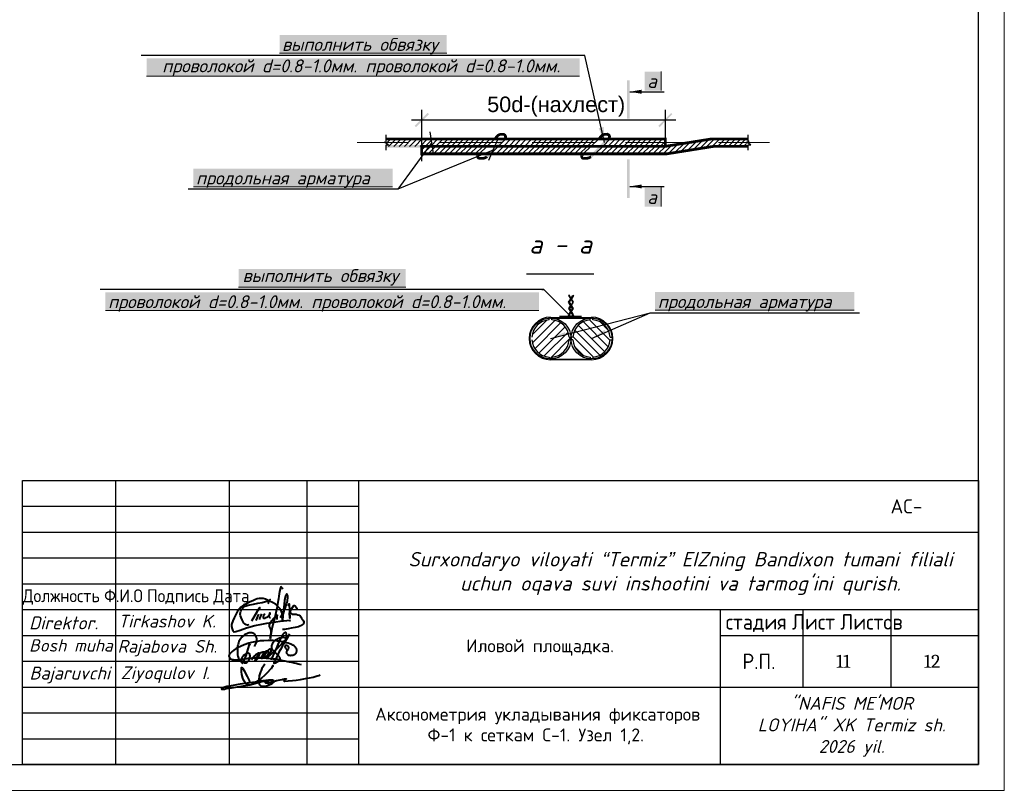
# Model space of a CAD drawing. Header units: millimetres. Extents: x -2765404 to 1548445, y -374876 to 1313256.
# Tile 6 of 77: x 38701 to 57755, y -344133 to -329212. Entities that reach past the tile are written whole.
import ezdxf

# ---------------------------------------------------------------- set-up
doc = ezdxf.new("R2010")
doc.units = ezdxf.units.MM
for name, color, linetype in [('PDF _0', 7, 'Continuous'), ('PDF _Текст', 7, 'Continuous'), ('PDF _Формат', 7, 'Continuous'), ('PDF _ЭМ', 7, 'Continuous')]:
    doc.layers.add(name, color=color, linetype=linetype)
doc.styles.add('ISOCPEUR', font='isocpeui.ttf', dxfattribs={"height": 300})
doc.styles.add('PDF Arial', font='arial.ttf')
doc.styles.add('PDF Cambria', font='Cambria.ttf')
doc.styles.add('PDF ISOCPEUR', font='isocpeur.ttf')
doc.styles.add('PDF ISOCPEUR Italic', font='isocpeui.ttf')
doc.styles.add('Standard 1', font='isocpeur.ttf', dxfattribs={"height": 300})
doc.styles.add('V@ler@Live', font='isocpeui.ttf')

# ---------------------------------------------------------------- blocks, each defined once
blk = doc.blocks.new('ghfgj jghjmhg jjbkm jkm')
at = {"color": 5, "linetype": 'ByBlock', "lineweight": 40}
for points in [[(-261.31, -8185.11), (-261.13, -8184.8), (-260.98, -8184.44), (-260.83, -8184.1), (-260.77, -8183.74), (-260.77, -8183.33), (-260.84, -8183.04), (-260.94, -8182.72), (-261.1, -8182.45), (-261.24, -8182.27), (-261.41, -8182.13), (-261.62, -8182.06), (-261.9, -8181.99), (-262.16, -8181.99), (-262.45, -8182.02), (-262.71, -8182.09), (-263.01, -8182.18), (-263.21, -8182.28), (-263.56, -8182.45), (-264.11, -8182.93), (-264.37, -8183.23), (-264.55, -8183.47), (-264.7, -8183.74), (-264.8, -8183.97), (-264.9, -8184.28), (-265, -8184.61), (-265.09, -8184.89), (-265.13, -8185.31), (-265.15, -8185.69), (-265.12, -8186.51), (-265.09, -8186.93), (-265.04, -8187.29), (-264.92, -8187.73), (-264.78, -8187.96), (-264.64, -8188.12), (-264.45, -8188.27), (-264.32, -8188.36), (-264.16, -8188.48), (-263.95, -8188.61), (-263.68, -8188.73), (-263.56, -8188.75), (-263.38, -8188.75), (-263.2, -8188.74), (-263.02, -8188.68), (-262.84, -8188.57), (-262.69, -8188.42), (-262.59, -8188.25), (-262.52, -8188.12), (-262.41, -8187.9), (-262.33, -8187.69), (-262.3, -8187.5), (-262.26, -8187.31), (-262.28, -8187.17), (-262.31, -8186.97), (-262.36, -8186.84), (-262.45, -8186.73), (-262.56, -8186.64), (-262.73, -8186.58), (-262.89, -8186.59), (-263.01, -8186.62), (-263.19, -8186.68), (-263.41, -8186.81), (-263.72, -8187.06), (-263.88, -8187.25), (-263.98, -8187.39), (-264.08, -8187.51), (-264.14, -8187.64), (-264.2, -8187.77), (-264.24, -8187.93), (-264.28, -8188.14), (-264.29, -8188.31), (-264.26, -8188.51), (-264.16, -8188.67), (-264.1, -8188.78), (-264.05, -8188.82), (-264.02, -8188.82), (-263.97, -8188.8), (-263.94, -8188.76), (-263.9, -8188.7), (-263.85, -8188.61), (-263.54, -8187.99), (-263.32, -8187.47), (-263.12, -8186.97), (-262.97, -8186.37), (-262.66, -8185.37), (-262.49, -8184.87), (-262.44, -8184.66), (-262.42, -8184.64), (-262.41, -8184.62), (-262.39, -8184.62), (-262.37, -8184.63), (-262.36, -8184.64), (-262.36, -8184.67), (-262.36, -8184.69), (-262.37, -8184.71), (-262.38, -8184.74)], [(-261.91, -8188.06), (-261.82, -8187.85), (-261.76, -8187.75), (-261.72, -8187.7), (-261.67, -8187.6), (-261.55, -8187.48), (-261.46, -8187.39), (-261.37, -8187.28), (-261.3, -8187.19), (-261.16, -8187.1), (-261.1, -8187.05), (-261, -8186.94), (-260.91, -8186.85), (-260.83, -8186.81), (-260.75, -8186.76), (-260.66, -8186.71), (-260.58, -8186.66), (-260.51, -8186.61), (-260.44, -8186.57), (-260.38, -8186.54), (-260.32, -8186.52), (-260.26, -8186.51), (-260.22, -8186.51), (-260.19, -8186.53), (-260.18, -8186.54), (-260.16, -8186.58), (-260.14, -8186.65), (-260.15, -8186.71), (-260.15, -8186.76), (-260.17, -8186.81), (-260.19, -8186.86), (-260.2, -8186.9), (-260.24, -8187.01), (-260.26, -8187.11), (-260.27, -8187.17), (-260.29, -8187.21), (-260.32, -8187.29), (-260.35, -8187.37), (-260.38, -8187.43), (-260.41, -8187.49), (-260.47, -8187.62), (-260.52, -8187.67), (-260.56, -8187.77), (-260.6, -8187.82), (-260.66, -8187.9), (-260.7, -8187.94), (-260.73, -8187.99), (-260.76, -8188.02), (-260.79, -8188.05), (-260.82, -8188.09), (-260.86, -8188.12), (-260.89, -8188.15), (-260.93, -8188.18), (-260.96, -8188.21), (-261, -8188.23), (-261.04, -8188.26), (-261.08, -8188.27), (-261.1, -8188.25), (-261.1, -8188.22), (-261.1, -8188.19), (-261.09, -8188.15), (-261.08, -8188.12), (-261.06, -8188.06), (-261.04, -8188.01), (-261.02, -8187.96), (-261, -8187.92), (-260.96, -8187.85), (-260.93, -8187.79), (-260.89, -8187.71), (-260.88, -8187.68), (-260.84, -8187.63), (-260.77, -8187.53), (-260.75, -8187.48), (-260.74, -8187.45), (-260.71, -8187.4), (-260.69, -8187.35), (-260.66, -8187.31), (-260.63, -8187.27), (-260.6, -8187.22), (-260.57, -8187.19), (-260.54, -8187.14), (-260.5, -8187.1), (-260.47, -8187.07), (-260.44, -8187.02), (-260.4, -8186.98), (-260.38, -8186.96), (-260.36, -8186.94), (-260.34, -8186.92), (-260.32, -8186.89), (-260.3, -8186.86), (-260.28, -8186.83), (-260.25, -8186.78), (-260.21, -8186.75), (-260.15, -8186.7), (-260.11, -8186.66), (-260.05, -8186.6), (-259.98, -8186.55), (-259.9, -8186.51), (-259.83, -8186.45), (-259.75, -8186.42), (-259.7, -8186.4), (-259.64, -8186.37), (-259.58, -8186.35), (-259.51, -8186.34), (-259.45, -8186.32), (-259.39, -8186.3), (-259.34, -8186.28), (-259.28, -8186.28), (-259.24, -8186.27), (-259.17, -8186.27), (-259.12, -8186.28), (-259.08, -8186.33), (-259.05, -8186.37), (-259.01, -8186.42), (-259, -8186.47), (-258.99, -8186.51), (-258.98, -8186.58), (-258.99, -8186.62), (-259, -8186.68), (-259, -8186.76), (-259.02, -8186.81), (-259.04, -8186.88), (-259.06, -8186.94), (-259.09, -8187.01), (-259.11, -8187.08), (-259.14, -8187.16), (-259.17, -8187.22), (-259.23, -8187.3), (-259.27, -8187.37), (-259.32, -8187.45), (-259.37, -8187.52), (-259.43, -8187.59), (-259.47, -8187.65), (-259.52, -8187.72), (-259.58, -8187.77), (-259.66, -8187.78), (-259.72, -8187.77), (-259.78, -8187.75), (-259.78, -8187.71), (-259.78, -8187.65), (-259.76, -8187.61), (-259.75, -8187.55), (-259.73, -8187.52), (-259.71, -8187.48), (-259.68, -8187.44), (-259.65, -8187.39), (-259.62, -8187.34), (-259.59, -8187.28), (-259.55, -8187.24), (-259.52, -8187.17), (-259.47, -8187.1), (-259.43, -8187.03), (-259.38, -8186.94), (-259.33, -8186.83), (-259.25, -8186.73), (-259.21, -8186.65), (-259.19, -8186.6), (-259.16, -8186.53), (-259.11, -8186.46), (-259.08, -8186.41), (-259.04, -8186.38), (-258.99, -8186.35), (-258.94, -8186.3), (-258.87, -8186.25), (-258.79, -8186.2), (-258.73, -8186.14), (-258.66, -8186.11), (-258.58, -8186.08), (-258.51, -8186.06), (-258.43, -8186.05), (-258.37, -8186.04), (-258.3, -8186.05), (-258.24, -8186.08), (-258.17, -8186.14), (-258.14, -8186.2), (-258.11, -8186.28), (-258.1, -8186.34), (-258.11, -8186.41), (-258.12, -8186.47), (-258.14, -8186.54), (-258.15, -8186.59), (-258.17, -8186.66), (-258.19, -8186.72), (-258.2, -8186.78), (-258.2, -8186.82), (-258.22, -8186.86), (-258.23, -8186.89), (-258.25, -8186.92), (-258.26, -8186.95), (-258.29, -8186.99), (-258.32, -8187.02), (-258.34, -8187.05), (-258.39, -8187.11), (-258.43, -8187.16), (-258.47, -8187.21), (-258.52, -8187.26), (-258.56, -8187.3), (-258.6, -8187.34), (-258.66, -8187.39), (-258.71, -8187.42), (-258.76, -8187.45), (-258.81, -8187.46), (-258.87, -8187.47), (-258.92, -8187.46), (-258.97, -8187.43), (-259, -8187.37), (-259, -8187.33), (-258.99, -8187.29), (-258.97, -8187.22), (-258.94, -8187.15), (-258.92, -8187.1), (-258.9, -8187.04), (-258.87, -8186.98), (-258.83, -8186.92), (-258.79, -8186.83), (-258.73, -8186.76), (-258.69, -8186.69), (-258.64, -8186.6), (-258.59, -8186.53), (-258.52, -8186.39), (-258.45, -8186.3), (-258.4, -8186.23), (-258.37, -8186.19), (-258.33, -8186.13), (-258.27, -8186.07), (-258.27, -8186.07), (-258.2, -8185.98), (-258.14, -8185.89), (-258.09, -8185.82), (-258.02, -8185.76), (-257.94, -8185.7), (-257.9, -8185.67), (-257.82, -8185.66), (-257.78, -8185.64), (-257.74, -8185.64), (-257.71, -8185.65), (-257.67, -8185.67), (-257.64, -8185.68), (-257.63, -8185.7), (-257.61, -8185.72), (-257.59, -8185.75), (-257.57, -8185.79), (-257.56, -8185.83), (-257.55, -8185.87), (-257.55, -8185.91), (-257.55, -8185.96), (-257.55, -8186.03), (-257.56, -8186.07), (-257.56, -8186.08), (-257.57, -8186.15), (-257.59, -8186.21), (-257.61, -8186.3), (-257.64, -8186.38), (-257.66, -8186.44), (-257.67, -8186.48), (-257.68, -8186.51), (-257.71, -8186.54), (-257.75, -8186.6), (-257.8, -8186.67), (-257.83, -8186.72), (-257.86, -8186.76), (-257.9, -8186.81), (-257.94, -8186.88), (-257.98, -8186.93), (-258, -8186.95), (-258.03, -8187), (-258.06, -8187.06), (-258.11, -8187.11), (-258.14, -8187.15), (-258.19, -8187.21), (-258.24, -8187.27), (-258.25, -8187.29), (-258.28, -8187.33), (-258.29, -8187.35), (-258.32, -8187.39), (-258.34, -8187.43), (-258.37, -8187.43), (-258.37, -8187.42), (-258.36, -8187.39), (-258.34, -8187.37), (-258.33, -8187.36), (-258.31, -8187.35), (-258.29, -8187.34), (-258.26, -8187.34), (-258.24, -8187.33), (-258.21, -8187.33), (-258.19, -8187.32), (-258.17, -8187.31), (-258.16, -8187.3), (-258.14, -8187.29), (-258.12, -8187.27), (-258.07, -8187.24), (-258.03, -8187.21), (-257.98, -8187.19), (-257.95, -8187.16), (-257.9, -8187.14), (-257.87, -8187.12), (-257.84, -8187.09), (-257.79, -8187.07), (-257.75, -8187.03), (-257.72, -8186.99), (-257.69, -8186.96), (-257.65, -8186.92), (-257.62, -8186.9), (-257.6, -8186.88), (-257.56, -8186.85), (-257.53, -8186.81), (-257.48, -8186.78), (-257.44, -8186.74), (-257.38, -8186.69), (-257.35, -8186.66), (-257.31, -8186.62), (-257.23, -8186.55), (-257.19, -8186.5), (-257.11, -8186.42), (-257.09, -8186.38), (-257.05, -8186.35), (-257.02, -8186.32), (-256.95, -8186.25), (-256.89, -8186.21), (-256.84, -8186.14), (-256.8, -8186.1), (-256.75, -8186.04), (-256.69, -8185.98), (-256.62, -8185.91), (-256.51, -8185.83), (-256.44, -8185.76), (-256.35, -8185.66), (-256.25, -8185.58), (-256.13, -8185.49), (-256.02, -8185.4), (-255.95, -8185.32), (-255.88, -8185.25), (-255.84, -8185.19), (-255.77, -8185.12), (-255.73, -8185.07), (-255.68, -8185.03), (-255.64, -8184.98), (-255.58, -8184.94), (-255.53, -8184.88), (-255.49, -8184.83), (-255.41, -8184.76), (-255.34, -8184.69), (-255.27, -8184.63), (-255.19, -8184.52), (-255.12, -8184.44), (-255.03, -8184.33), (-254.95, -8184.24), (-254.87, -8184.16), (-254.79, -8184.07), (-254.68, -8183.95), (-254.62, -8183.87), (-254.55, -8183.8), (-254.44, -8183.7), (-254.37, -8183.64), (-254.29, -8183.57), (-254.22, -8183.49), (-254.18, -8183.4), (-254.14, -8183.31), (-254.1, -8183.19), (-254.04, -8183.1), (-253.99, -8183), (-253.98, -8182.94), (-253.95, -8182.84), (-253.96, -8182.75), (-253.96, -8182.67), (-253.96, -8182.59), (-253.98, -8182.53), (-254, -8182.46), (-254, -8182.41), (-254.01, -8182.37), (-254.01, -8182.32), (-254.02, -8182.27), (-254.05, -8182.2), (-254.07, -8182.14), (-254.08, -8182.09), (-254.1, -8182.05), (-254.11, -8182.01), (-254.14, -8181.97), (-254.16, -8181.92), (-254.2, -8181.91), (-254.23, -8181.9), (-254.26, -8181.89), (-254.3, -8181.91), (-254.35, -8181.94), (-254.43, -8181.95), (-254.47, -8181.99), (-254.53, -8182.04), (-254.57, -8182.08), (-254.64, -8182.12), (-254.69, -8182.17), (-254.76, -8182.23), (-254.81, -8182.27), (-254.87, -8182.35), (-254.96, -8182.46), (-255, -8182.55), (-255.07, -8182.66), (-255.12, -8182.79), (-255.15, -8182.86), (-255.19, -8182.97), (-255.27, -8183.13), (-255.37, -8183.34), (-255.41, -8183.43), (-255.53, -8183.68), (-255.67, -8183.97), (-256, -8184.65), (-256.31, -8185.35), (-256.67, -8186.19), (-256.9, -8186.73), (-257.1, -8187.18), (-257.41, -8187.89), (-257.54, -8188.2)], [(-253.34, -8182.28), (-253.56, -8182.65), (-253.77, -8183), (-254.11, -8183.59), (-254.52, -8184.3), (-254.91, -8184.96), (-255.39, -8185.76), (-255.74, -8186.34), (-256.11, -8187.1), (-256.54, -8187.95), (-256.73, -8188.33), (-256.84, -8188.57), (-256.93, -8188.74), (-256.92, -8188.8), (-256.89, -8188.85), (-256.86, -8188.86), (-256.81, -8188.84), (-256.74, -8188.83), (-256.64, -8188.81), (-256.56, -8188.79), (-256.47, -8188.76), (-256.39, -8188.73), (-256.31, -8188.7), (-256.23, -8188.63), (-256.13, -8188.56), (-256, -8188.5), (-255.91, -8188.43), (-255.81, -8188.37), (-255.75, -8188.32), (-255.67, -8188.28), (-255.63, -8188.22), (-255.59, -8188.15), (-255.56, -8188.11), (-255.5, -8188.03), (-255.46, -8187.96), (-255.44, -8187.92), (-255.45, -8187.85), (-255.46, -8187.79), (-255.5, -8187.71), (-255.54, -8187.64), (-255.58, -8187.57), (-255.61, -8187.51), (-255.65, -8187.45), (-255.7, -8187.36), (-255.76, -8187.29), (-255.8, -8187.25), (-255.85, -8187.2), (-255.9, -8187.14), (-255.94, -8187.09), (-255.98, -8187.05), (-256.02, -8187), (-256.07, -8186.95), (-256.18, -8186.86), (-256.26, -8186.79), (-256.33, -8186.71), (-256.41, -8186.65), (-256.47, -8186.6), (-256.58, -8186.49), (-256.65, -8186.42), (-256.71, -8186.36), (-256.79, -8186.28), (-257.01, -8186.05), (-257.11, -8185.94), (-257.19, -8185.79), (-257.27, -8185.64), (-257.33, -8185.47), (-257.37, -8185.32), (-257.38, -8185.12), (-257.35, -8184.97), (-257.32, -8184.85), (-257.27, -8184.71), (-257.23, -8184.56), (-257.16, -8184.36), (-257.04, -8184.14), (-256.93, -8184), (-256.82, -8183.83), (-256.71, -8183.73), (-256.61, -8183.62), (-256.49, -8183.55), (-256.34, -8183.46), (-256.22, -8183.4), (-256.1, -8183.33), (-255.94, -8183.23), (-255.78, -8183.18), (-255.62, -8183.13), (-255.47, -8183.08), (-255.27, -8183.05), (-255.11, -8183.03), (-254.91, -8183), (-254.69, -8183), (-254.47, -8183.01), (-254.3, -8183.05), (-254.08, -8183.21), (-253.99, -8183.39)], [(-254.12, -8185.87), (-253.9, -8185.82), (-253.74, -8185.78), (-253.55, -8185.63), (-253.51, -8185.51), (-253.5, -8185.43), (-253.51, -8185.3), (-253.56, -8185.19), (-253.6, -8185.09), (-253.66, -8185.02), (-253.75, -8184.96), (-253.85, -8184.92), (-253.94, -8184.88), (-254.03, -8184.84), (-254.1, -8184.84), (-254.19, -8184.85), (-254.27, -8184.88), (-254.32, -8184.93), (-254.37, -8185.02), (-254.4, -8185.1), (-254.39, -8185.21), (-254.33, -8185.34), (-254.28, -8185.45), (-254.21, -8185.54), (-254.12, -8185.61), (-254.02, -8185.68), (-253.92, -8185.74), (-253.82, -8185.8), (-253.82, -8185.8), (-253.76, -8185.91), (-253.77, -8185.94), (-253.82, -8185.97), (-253.89, -8186.03), (-253.95, -8186.11), (-254.01, -8186.18), (-254.04, -8186.27), (-254.07, -8186.34), (-254.08, -8186.44), (-254.05, -8186.53), (-254.03, -8186.62), (-253.98, -8186.7), (-253.92, -8186.77), (-253.84, -8186.85), (-253.78, -8186.91), (-253.73, -8186.97), (-253.64, -8187.02), (-253.58, -8187.04), (-253.52, -8187.05), (-253.46, -8187.06), (-253.38, -8187.07), (-253.28, -8187.07), (-253.18, -8187.08), (-253.1, -8187.08), (-253.03, -8187.07), (-252.94, -8187.07), (-252.86, -8187.06), (-252.76, -8187.05), (-252.69, -8187.05), (-252.61, -8187.04), (-252.55, -8187.02), (-252.48, -8187), (-252.43, -8186.98), (-252.36, -8186.95), (-252.29, -8186.92), (-252.24, -8186.9), (-252.18, -8186.87), (-252.14, -8186.84), (-252.09, -8186.81), (-252.04, -8186.78), (-251.99, -8186.73), (-251.96, -8186.7), (-251.91, -8186.65), (-251.87, -8186.61), (-251.84, -8186.56), (-251.82, -8186.52), (-251.78, -8186.43), (-251.74, -8186.32), (-251.7, -8186.18), (-251.67, -8186.04), (-251.67, -8185.93), (-251.67, -8185.84), (-251.7, -8185.76), (-251.74, -8185.66), (-251.78, -8185.55), (-251.84, -8185.46), (-251.91, -8185.36), (-251.99, -8185.24), (-252.07, -8185.14), (-252.18, -8185.04), (-252.3, -8184.94), (-252.43, -8184.86), (-252.58, -8184.77), (-252.84, -8184.65), (-253.04, -8184.57), (-253.31, -8184.48), (-253.69, -8184.34), (-254.02, -8184.22), (-254.4, -8184.14), (-254.97, -8183.99), (-255.26, -8183.95), (-255.57, -8183.9), (-255.82, -8183.86), (-256.1, -8183.85), (-256.38, -8183.8), (-257.05, -8183.75), (-257.45, -8183.75), (-257.92, -8183.74), (-258.19, -8183.75), (-259.16, -8183.78), (-259.99, -8183.83), (-260.63, -8183.91), (-261.2, -8183.99), (-261.98, -8184.18), (-262.58, -8184.34), (-263.58, -8184.7), (-264.46, -8185.07), (-265.01, -8185.31), (-265.4, -8185.54), (-265.96, -8185.89), (-266.37, -8186.23), (-266.53, -8186.4), (-266.67, -8186.54), (-266.78, -8186.65), (-266.86, -8186.73), (-266.94, -8186.85), (-267, -8186.95), (-267.04, -8187.06), (-267.07, -8187.19), (-267.06, -8187.29), (-267.03, -8187.44), (-266.97, -8187.56), (-266.91, -8187.66), (-266.83, -8187.75), (-266.75, -8187.84), (-266.67, -8187.89), (-266.55, -8187.94), (-266.42, -8187.98), (-266.33, -8188.01), (-266.26, -8188.02), (-266.13, -8188.04), (-265.99, -8188.06), (-265.8, -8188.08), (-265.56, -8188.09), (-265.34, -8188.09), (-265.08, -8188.07), (-264.93, -8188.06), (-264.83, -8188.05), (-264.55, -8188.03), (-264.33, -8187.99), (-264.11, -8187.96), (-263.82, -8187.91), (-263.6, -8187.86), (-263.31, -8187.82), (-262.96, -8187.78), (-262.71, -8187.73), (-262.33, -8187.69), (-261.88, -8187.67), (-261.47, -8187.66), (-261.12, -8187.65), (-260.83, -8187.6), (-260.44, -8187.62), (-259.84, -8187.64), (-259.56, -8187.65), (-259.12, -8187.68), (-258.65, -8187.7), (-258.07, -8187.73), (-257.59, -8187.79), (-257.07, -8187.87), (-256.72, -8187.9), (-256.52, -8187.92), (-256.35, -8187.94), (-256.02, -8187.97), (-255.72, -8188.04), (-255.41, -8188.12), (-254.87, -8188.24), (-254.39, -8188.34), (-254.14, -8188.4), (-253.79, -8188.47), (-253.42, -8188.55), (-252.82, -8188.64), (-252.33, -8188.75), (-251.87, -8188.84), (-251.4, -8188.97), (-251.1, -8189.05), (-250.73, -8189.15)]]:
    blk.add_lwpolyline(points, dxfattribs=at)
blk = doc.blocks.new('dhfdgh xfghfgh ffnhjmgmgvbnfgg')
at = {"color": 5, "lineweight": 40, "ltscale": 0.5}
for p, q in [((1479232, -21840), (1479223, -21865)), ((1479249, -21856), (1479232, -21840)), ((1479191, -22031), (1479186, -22087)), ((1479206, -21938), (1479191, -22031)), ((1479223, -21865), (1479206, -21938)), ((1479259, -21871), (1479249, -21856)), ((1479272, -21891), (1479259, -21871)), ((1479156, -22246), (1479134, -22332)), ((1479166, -22194), (1479156, -22246)), ((1479186, -22087), (1479166, -22194)), ((1479087, -22472), (1479140, -22415)), ((1479134, -22332), (1479107, -22459)), ((1479140, -22415), (1479151, -22408)), ((1479155, -22412), (1479150, -22450)), ((1479151, -22408), (1479154, -22407)), ((1479154, -22407), (1479155, -22408)), ((1479155, -22408), (1479155, -22412)), ((1479000, -22618), (1479005, -22595)), ((1479005, -22637), (1479000, -22618)), ((1479005, -22595), (1479014, -22576)), ((1479011, -22653), (1479005, -22637)), ((1479014, -22576), (1479036, -22544)), ((1479036, -22544), (1479050, -22522)), ((1479050, -22522), (1479087, -22472)), ((1479072, -22596), (1479052, -22687)), ((1479107, -22459), (1479072, -22596)), ((1479150, -22450), (1479148, -22470)), ((1479148, -22470), (1479149, -22483)), ((1479149, -22483), (1479151, -22492)), ((1479151, -22492), (1479158, -22500)), ((1479022, -22680), (1479011, -22653)), ((1479019, -22877), (1479038, -22760)), ((1479031, -22709), (1479022, -22680)), ((1479032, -22801), (1479023, -22878)), ((1479036, -22732), (1479031, -22709)), ((1479052, -22687), (1479032, -22801)), ((1479037, -22753), (1479036, -22732)), ((1479038, -22760), (1479037, -22753)), ((1479020, -22878), (1479019, -22877)), ((1479022, -22878), (1479020, -22878)), ((1479023, -22878), (1479022, -22878))]:
    blk.add_line(p, q, dxfattribs=at)
for points in [[(1479224, -22461), (1479241, -22423), (1479263, -22388), (1479286, -22338), (1479310, -22292), (1479322, -22264), (1479330, -22239), (1479338, -22215), (1479346, -22183), (1479354, -22152), (1479360, -22124), (1479365, -22096), (1479367, -22070), (1479369, -22045), (1479368, -22026), (1479364, -22015), (1479359, -22001), (1479353, -21992), (1479349, -21988), (1479343, -21990), (1479338, -21999), (1479325, -22026), (1479317, -22050), (1479303, -22121), (1479295, -22194), (1479288, -22255), (1479285, -22289), (1479287, -22329), (1479273, -22379), (1479269, -22399), (1479267, -22423), (1479266, -22510), (1479267, -22423), (1479264, -22393), (1479257, -22371), (1479245, -22338), (1479230, -22312), (1479213, -22288), (1479197, -22267), (1479163, -22229), (1479123, -22191), (1479078, -22165), (1479048, -22150), (1479017, -22138), (1478960, -22115), (1478920, -22095), (1478874, -22081), (1478828, -22076), (1478795, -22076), (1478757, -22086), (1478724, -22099), (1478682, -22118), (1478638, -22137), (1478583, -22162), (1478528, -22189), (1478491, -22208), (1478456, -22235), (1478431, -22255), (1478400, -22283), (1478364, -22333), (1478328, -22399), (1478297, -22467), (1478272, -22526), (1478245, -22599), (1478244, -22642), (1478258, -22687), (1478271, -22724), (1478283, -22739), (1478299, -22746), (1478333, -22741), (1478419, -22713), (1478544, -22668), (1478713, -22620), (1478849, -22592), (1478951, -22572), (1479044, -22558), (1479219, -22534), (1479347, -22518), (1479408, -22511), (1479401, -22525), (1479395, -22539)], [(1478590, -22609), (1478563, -22611), (1478536, -22606), (1478508, -22594), (1478492, -22572), (1478477, -22543), (1478457, -22505), (1478436, -22461), (1478424, -22427), (1478418, -22390), (1478420, -22362), (1478428, -22331), (1478450, -22291), (1478476, -22262), (1478517, -22234), (1478557, -22216), (1478609, -22205), (1478683, -22191), (1478773, -22173), (1478857, -22158), (1478923, -22138), (1478971, -22125), (1478994, -22118), (1479019, -22100), (1478992, -22128), (1478984, -22142), (1478977, -22157), (1478975, -22170), (1478974, -22182), (1478970, -22188)], [(1479375, -22225), (1479399, -22187), (1479408, -22471), (1479406, -22364), (1479416, -22351), (1479426, -22333), (1479442, -22289), (1479460, -22262), (1479482, -22228), (1479492, -22220), (1479503, -22219), (1479516, -22225), (1479531, -22244), (1479541, -22265), (1479548, -22281), (1479549, -22285), (1479547, -22292), (1479546, -22295)], [(1478815, -22321), (1478813, -22292), (1478811, -22258), (1478794, -22275), (1478764, -22325), (1478645, -22532)], [(1478786, -22391), (1478727, -22519)], [(1478846, -22385), (1478807, -22466), (1478802, -22481), (1478800, -22494), (1478800, -22502)], [(1478907, -22386), (1478897, -22404), (1478885, -22424), (1478879, -22440), (1478875, -22452), (1478877, -22464), (1478883, -22471), (1478896, -22473), (1478913, -22473), (1478938, -22461), (1478961, -22447), (1478982, -22427), (1479002, -22408), (1479014, -22394), (1479018, -22382), (1479015, -22375), (1479011, -22368), (1479007, -22368), (1479005, -22370), (1479005, -22373), (1479000, -22386), (1478997, -22398), (1478993, -22411), (1478991, -22421), (1478990, -22431), (1478991, -22441), (1478994, -22446), (1478997, -22450), (1479003, -22454), (1479010, -22458), (1479016, -22458), (1479021, -22458)], [(1479406, -22374), (1479409, -22371), (1479414, -22366), (1479421, -22364), (1479428, -22365), (1479436, -22369), (1479442, -22378), (1479450, -22386), (1479461, -22390), (1479473, -22392), (1479487, -22392), (1479513, -22394), (1479539, -22395), (1479569, -22403), (1479595, -22415), (1479614, -22428), (1479628, -22445), (1479646, -22471), (1479661, -22498), (1479681, -22526), (1479687, -22537), (1479687, -22560), (1479684, -22579), (1479675, -22591), (1479656, -22609), (1479642, -22621), (1479610, -22634), (1479580, -22644), (1479519, -22659), (1479477, -22667), (1479435, -22675), (1479378, -22687), (1479338, -22693), (1479306, -22697), (1479276, -22700), (1479260, -22700)]]:
    blk.add_lwpolyline(points, dxfattribs=at)
blk = doc.blocks.new('65616152')
at = {"color": 5, "lineweight": 40, "true_color": 0x0000f5}
for points in [[(1279415, 265228), (1279057, 264705), (1278598, 264034), (1278382, 263509), (1278134, 263078), (1277994, 262545), (1277851, 262004), (1277776, 261556), (1277737, 261115), (1277701, 260716), (1277722, 260496), (1277730, 260167), (1277796, 259731), (1278018, 259441), (1278309, 259225), (1278601, 259127), (1278991, 259098), (1279387, 259094), (1279889, 259189), (1280352, 259407), (1281030, 259696), (1281576, 259928), (1281931, 260200), (1282034, 260401), (1281915, 260623), (1281551, 260802), (1281087, 260808), (1280787, 260808), (1280423, 260740), (1278109, 260488), (1276657, 260251), (1273700, 259801), (1271955, 259526), (1270532, 259301), (1269315, 259055), (1268808, 258966), (1268177, 258779), (1267649, 258632), (1267284, 258500), (1267248, 258412), (1267248, 258332), (1267308, 258272), (1267394, 258235), (1267537, 258235), (1267798, 258265), (1268152, 258306), (1268635, 258416), (1270126, 258669), (1271729, 258942), (1273456, 259235), (1275247, 259448), (1276608, 259807), (1278166, 260278), (1279164, 260481), (1280050, 260662), (1280154, 260639), (1280222, 260575), (1280266, 260538), (1280286, 260413), (1280230, 260351), (1280112, 260149), (1279962, 259982), (1279798, 259901), (1279639, 259901), (1279532, 259986), (1279532, 260140), (1279619, 260220), (1279823, 260292), (1280029, 260305), (1280257, 260260), (1280465, 260227), (1280574, 260185), (1280628, 260118), (1280634, 260043), (1280629, 259995), (1280611, 259940), (1280586, 259895), (1280481, 259863), (1280375, 259863), (1280289, 259889), (1280212, 259951), (1280204, 260034), (1280218, 260112), (1280244, 260181), (1280300, 260215), (1280515, 260227), (1280771, 260244), (1280828, 260248), (1280864, 260248), (1280895, 260239), (1280924, 260227), (1280964, 260203), (1280979, 260186), (1280980, 260156), (1280974, 260129), (1280946, 260081), (1280921, 260037), (1280844, 259996), (1280779, 259986), (1280731, 260016), (1280717, 260057), (1280717, 260098), (1280753, 260174), (1280828, 260200), (1280911, 260207), (1281178, 260270), (1281517, 260320), (1281866, 260434), (1282075, 260502), (1282650, 260656), (1283660, 260868), (1284229, 260987), (1284438, 261031), (1284872, 261121), (1285210, 261192), (1285303, 261186), (1285343, 261126), (1285343, 261065), (1285294, 261016), (1285139, 260982), (1285029, 260923), (1284933, 260873), (1284796, 260768), (1284756, 260700), (1284730, 260601), (1284760, 260561), (1284805, 260502), (1284929, 260533), (1285893, 260609), (1287154, 260721), (1288182, 260812), (1289325, 261007), (1290754, 261222), (1291857, 261388), (1292886, 261648), (1294011, 261945), (1294504, 262120), (1294798, 262268)], [(1281686, 264696), (1280112, 262946), (1279339, 262085), (1278484, 261359), (1277785, 260766), (1276609, 260060), (1275744, 259541), (1275063, 259376), (1274447, 259568), (1273996, 259965), (1273640, 260471), (1273243, 261332), (1272956, 262330), (1272845, 263146), (1272845, 263773), (1272899, 264287), (1273004, 264324), (1273111, 264236), (1273275, 264022), (1273734, 263260), (1274076, 262456), (1274414, 261823), (1274730, 261257), (1275006, 260715), (1275242, 260425)], [(1281686, 264696), (1281695, 264710), (1281696, 264715), (1281696, 264720), (1281694, 264726), (1281689, 264735), (1281682, 264745), (1281671, 264754), (1281659, 264758), (1281649, 264764), (1281632, 264769), (1281615, 264770), (1281595, 264770), (1281576, 264768), (1281566, 264766), (1281556, 264763), (1281543, 264757), (1281533, 264746), (1281505, 264697), (1281469, 264630), (1281184, 263973)]]:
    blk.add_lwpolyline(points, dxfattribs=at)

msp = doc.modelspace()

# ---------------------------------------------------------------- linework, layer by layer
at = {"layer": 'PDF _0', "color": 5, "lineweight": 25}
for points in [[(50019, -331592), (49639, -329907), (41053, -329907)], [(50507, -330607), (51175, -330607)], [(46711, -331802), (46645, -331383)], [(46678, -331592), (46016, -332493), (41963, -332493)], [(47780, -331933), (47944, -331544)], [(47861, -331739), (46016, -332493)], [(50507, -332439), (51175, -332439)], [(49357, -334951), (48845, -334439), (40260, -334439)], [(48804, -334439), (48845, -334439)], [(48974, -335385), (50899, -334885)], [(49145, -334951), (49570, -334951)], [(49767, -335385), (50899, -334885), (54952, -334885)]]:
    msp.add_lwpolyline(points, dxfattribs=at)
at = {"layer": 'PDF _0', "color": 7, "lineweight": 0, "true_color": 0xffffff}
for points in [[(43729, -329859), (46965, -329859)], [(41155, -330308), (49537, -330308)], [(51115, -330586), (51115, -330218)], [(42062, -332445), (45918, -332445)], [(51115, -332832), (51115, -332463)], [(42936, -334388), (46172, -334388)], [(40361, -334840), (48747, -334840)], [(50998, -334834), (54851, -334834)]]:
    msp.add_lwpolyline(points, dxfattribs=at)
at = {"layer": 'PDF _0', "color": 142, "lineweight": 25, "true_color": 0x008ab8}
for points in [[(46480, -331951), (46480, -330955)], [(51195, -331664), (51195, -330955)], [(51396, -331155), (46283, -331155)]]:
    msp.add_lwpolyline(points, dxfattribs=at)
at = {"layer": 'PDF _0', "lineweight": 25}
for points in [[(45792, -331739), (45792, -331634), (45837, -331634), (45753, -331583), (45792, -331583), (45792, -331440)], [(47591, -331808), (47896, -331520)], [(52800, -331739), (52800, -331634), (52848, -331634), (52764, -331583), (52800, -331583), (52800, -331440)], [(51195, -331664), (51195, -331664)], [(48510, -334131), (49812, -334131)], [(49381, -334742), (49417, -334679), (49336, -334544), (49324, -334550), (49402, -334679), (49372, -334730)], [(49372, -334601), (49405, -334544), (49417, -334550), (49381, -334616)], [(48974, -334975), (49372, -334975), (49402, -334927), (49327, -334801), (49363, -334742)], [(49372, -334849), (49399, -334801), (49324, -334679), (49363, -334616)], [(49381, -334861), (49417, -334801), (49342, -334679), (49372, -334628)], [(49417, -334927), (49378, -334990), (49417, -334927), (49345, -334801), (49372, -334757)], [(49354, -334975), (49324, -334927), (49363, -334861)], [(49372, -334975), (49342, -334927), (49372, -334876)], [(49055, -335035), (48624, -335469)], [(48896, -335035), (48624, -335307)], [(49169, -335083), (48672, -335583)], [(48947, -335026), (48947, -334990)], [(48974, -334990), (49767, -334990)], [(49001, -335026), (49001, -334990)], [(49387, -334975), (49767, -334975)], [(49513, -335131), (50022, -335640)], [(49609, -335062), (50091, -335544)], [(49735, -335029), (50124, -335418)], [(49741, -335026), (49741, -334990)], [(49794, -335026), (49794, -334990)], [(49938, -335068), (50085, -335215)], [(49256, -335161), (48750, -335667)], [(49312, -335262), (48851, -335723)], [(49444, -335224), (49929, -335708)], [(49369, -335367), (48956, -335783)], [(49333, -335358), (49369, -335358)], [(49333, -335412), (49369, -335412)], [(49408, -335358), (49372, -335358)], [(49408, -335412), (49372, -335412)], [(49408, -335349), (49803, -335744)], [(50127, -335358), (50163, -335358)], [(50127, -335412), (50163, -335412)], [(49444, -335547), (49606, -335708)], [(48947, -335744), (48947, -335780)], [(48974, -335783), (49767, -335783)], [(49767, -335795), (48974, -335795)], [(49001, -335744), (49001, -335780)], [(49741, -335744), (49741, -335780)], [(49794, -335744), (49794, -335780)], [(40556, -338133), (40556, -343633)], [(42756, -338133), (42756, -343633)], [(44256, -338133), (44256, -343633)], [(45256, -338133), (45256, -343633)], [(38757, -338633), (45256, -338633)], [(38757, -339133), (57255, -339133)], [(38757, -339633), (45256, -339633)], [(38757, -340133), (45256, -340133)], [(38757, -340633), (57255, -340633)], [(52255, -340633), (52255, -343633)], [(53857, -340633), (53857, -342133)], [(55557, -340633), (55557, -342133)], [(38757, -341133), (45256, -341133)], [(52255, -341133), (57255, -341133)], [(38757, -341633), (45256, -341633)], [(38757, -342133), (57255, -342133)], [(38757, -342633), (45256, -342633)], [(38757, -343133), (45256, -343133)]]:
    msp.add_lwpolyline(points, dxfattribs=at)
at = {"layer": 'PDF _0', "lineweight": 0, "const_width": 53.9}
for points in [[(45792, -331520), (51195, -331520), (51195, -331664)], [(52800, -331664), (52131, -331664), (51231, -331808), (46480, -331808), (46480, -331664), (51195, -331664), (52095, -331520), (52800, -331520)]]:
    msp.add_lwpolyline(points, dxfattribs=at)
at = {"layer": 'PDF _0', "lineweight": 13}
for points in [[(45795, -331610), (45885, -331520)], [(45840, -331664), (45987, -331520)], [(45942, -331664), (46085, -331520)], [(46043, -331664), (46187, -331520)], [(46145, -331664), (46289, -331520)], [(46244, -331664), (46391, -331520)], [(46346, -331664), (46489, -331520)], [(46448, -331664), (46591, -331520)], [(46480, -331730), (46549, -331664), (46693, -331520)], [(46504, -331808), (46648, -331664), (46795, -331520)], [(46606, -331808), (46750, -331664), (46894, -331520)], [(46708, -331808), (46852, -331664), (46995, -331520)], [(46810, -331808), (46953, -331664), (47097, -331520)], [(46909, -331808), (47052, -331664), (47199, -331520)], [(47010, -331808), (47154, -331664), (47298, -331520)], [(47112, -331808), (47256, -331664), (47400, -331520)], [(47214, -331808), (47358, -331664), (47501, -331520)], [(47313, -331808), (47456, -331664), (47600, -331520)], [(47414, -331808), (47558, -331664), (47702, -331520)], [(47516, -331808), (47660, -331664), (47804, -331520)], [(47819, -331808), (47962, -331664), (48106, -331520)], [(47920, -331808), (48064, -331664), (48208, -331520)], [(48022, -331808), (48166, -331664), (48310, -331520)], [(48121, -331808), (48265, -331664), (48408, -331520)], [(48223, -331808), (48366, -331664), (48510, -331520)], [(48325, -331808), (48468, -331664), (48612, -331520)], [(48426, -331808), (48570, -331664), (48714, -331520)], [(48525, -331808), (48669, -331664), (48813, -331520)], [(48627, -331808), (48771, -331664), (48914, -331520)], [(48729, -331808), (48872, -331664), (49016, -331520)], [(48830, -331808), (48974, -331664), (49118, -331520)], [(48929, -331808), (49073, -331664), (49217, -331520)], [(49031, -331808), (49175, -331664), (49318, -331520)], [(49133, -331808), (49277, -331664), (49420, -331520)], [(49235, -331808), (49378, -331664), (49522, -331520)], [(49333, -331808), (49477, -331664), (49621, -331520)], [(49435, -331808), (49579, -331664), (49723, -331520)], [(49537, -331808), (49681, -331664), (49824, -331520)], [(49839, -331808), (49983, -331664), (50127, -331520)], [(49941, -331808), (50085, -331664), (50229, -331520)], [(50040, -331808), (50187, -331664), (50330, -331520)], [(50142, -331808), (50285, -331664), (50429, -331520)], [(50243, -331808), (50387, -331664), (50531, -331520)], [(50345, -331808), (50489, -331664), (50633, -331520)], [(50444, -331808), (50591, -331664), (50734, -331520)], [(50546, -331808), (50690, -331664), (50833, -331520)], [(50648, -331808), (50791, -331664), (50935, -331520)], [(50749, -331808), (50893, -331664), (51037, -331520)], [(50848, -331808), (50995, -331664), (51139, -331520)], [(51860, -331709), (52037, -331529)], [(51980, -331688), (52147, -331520)], [(52100, -331670), (52249, -331520)], [(52207, -331664), (52351, -331520)], [(52306, -331664), (52450, -331520)], [(52408, -331664), (52552, -331520)], [(52510, -331664), (52653, -331520)], [(52611, -331664), (52755, -331520)], [(50950, -331808), (51094, -331664), (51195, -331565)], [(51052, -331808), (51195, -331664)], [(51154, -331808), (51315, -331646)], [(51258, -331805), (51435, -331625)], [(51378, -331784), (51558, -331607)], [(51498, -331766), (51677, -331586)], [(51618, -331748), (51797, -331568)], [(51740, -331727), (51917, -331550)], [(52710, -331664), (52764, -331610)], [(52776, -331598), (52815, -331559)]]:
    msp.add_lwpolyline(points, dxfattribs=at)
at = {"layer": 'PDF _0', "lineweight": 25}
for points in [[(49911, -331520), (49606, -331808)], [(57255, -343633), (38757, -343633), (38757, -338133), (57255, -338133)]]:
    msp.add_lwpolyline(points, close=True, dxfattribs=at)
at = {"layer": 'PDF _0', "lineweight": 0}
for points in [[(50073, -331459, 53.6, 53.6, 0), (50086, -331435, 53.6, 53.6, 0), (50101, -331444, 53.6, 53.6, 0), (50112, -331458, 53.6, 53.6, 0), (50115, -331474, 53.6, 53.6, 0), (50113, -331490, 53.6, 53.6, 0), (50106, -331505, 53.6, 53.6, 0), (50113, -331490, 53.6, 53.6, 0), (50115, -331474, 53.6, 53.6, 0), (50112, -331458, 53.6, 53.6, 0), (50101, -331444, 53.6, 53.6, 0), (50086, -331435, 53.6, 53.6, 0)], [(49727, -331850, 53.2, 53.2, 0), (49735, -331878, 53.2, 53.2, 0), (49711, -331890, 53.2, 53.2, 0), (49684, -331895, 53.2, 53.2, 0), (49711, -331890, 53.2, 53.2, 0), (49735, -331878, 53.2, 53.2, 0)]]:
    msp.add_lwpolyline(points, format="xyseb", close=True, dxfattribs=at)
at = {"layer": 'PDF _0', "lineweight": 5}
for points in [[(46223, -331592), (45232, -331592)], [(46522, -331592), (46522, -331592)], [(48022, -331592), (46822, -331592)], [(48322, -331592), (48322, -331592)], [(49821, -331592), (48621, -331592)], [(50121, -331592), (50121, -331592)], [(51621, -331592), (50423, -331592)], [(51923, -331592), (51923, -331592)], [(53210, -331592), (52222, -331592)]]:
    msp.add_lwpolyline(points, dxfattribs=at)
at = {"layer": 'PDF _0', "lineweight": 25}
for centre in [(48973, -335384), (49766, -335384)]:
    msp.add_circle(centre, 397, dxfattribs=at)
for centre, radius, start, end in [((48973, -335384), 412, 90, 270), ((48973, -335384), 361, 94.3012, 175.6988), ((48973, -335384), 361, 4.3012, 85.6988), ((49766, -335384), 361, 94.3012, 175.6988), ((49766, -335384), 412, 270, 90), ((49766, -335384), 361, 4.3012, 85.6988), ((48973, -335384), 361, 184.3012, 265.6988), ((48973, -335384), 361, 274.3012, 355.6988), ((49766, -335384), 361, 184.3012, 265.6988), ((49766, -335384), 361, 274.3012, 355.6988)]:
    msp.add_arc(centre, radius, start, end, dxfattribs=at)
at = {"layer": 'PDF _0', "color": 7, "true_color": 0xffffff, "transparency": 33554559}
for points in [[(43729, -329509), (46965, -329509), (43729, -329859)], [(46965, -329509), (43729, -329859), (46965, -329859)], [(41155, -329958), (49537, -329958), (41155, -330308)], [(49537, -329958), (41155, -330308), (49537, -330308)], [(50794, -330586), (50794, -330218), (51115, -330586)], [(50794, -330218), (51115, -330586), (51115, -330218)], [(42062, -332095), (45918, -332095), (42062, -332445)], [(45918, -332095), (42062, -332445), (45918, -332445)], [(50794, -332832), (50794, -332463), (51115, -332832)], [(50794, -332463), (51115, -332832), (51115, -332463)], [(42936, -334041), (46172, -334041), (42936, -334388)], [(46172, -334041), (42936, -334388), (46172, -334388)], [(40361, -334490), (48747, -334490), (40361, -334840)], [(48747, -334490), (40361, -334840), (48747, -334840)], [(50998, -334484), (54851, -334484), (50998, -334834)], [(54851, -334484), (50998, -334834), (54851, -334834)]]:
    msp.add_solid(points, dxfattribs=at)
at = {"layer": 'PDF _0', "color": 5, "transparency": 33554559}
for points in [[(50507, -330383), (50507, -331131), (50456, -330383)], [(50507, -331131), (50456, -330383), (50456, -331131)], [(50507, -330607), (50734, -330568), (50734, -330646)], [(50019, -331592), (49905, -331311), (50001, -331290)], [(50456, -332664), (50456, -331916), (50507, -332664)], [(50456, -331916), (50507, -332664), (50507, -331916)], [(50507, -332439), (50734, -332404), (50734, -332478)], [(48974, -335385), (49253, -335259), (49265, -335310)], [(49767, -335385), (50019, -335218), (50040, -335265)]]:
    msp.add_solid(points, dxfattribs=at)
at = {"layer": 'PDF _0', "color": 142, "true_color": 0x008ab8, "transparency": 33554559}
for points in [[(46594, -331017), (46370, -331293), (46343, -331266)], [(46621, -331041), (46594, -331017), (46370, -331293)], [(51058, -331266), (51082, -331293), (51306, -331017)], [(51082, -331293), (51306, -331017), (51333, -331041)]]:
    msp.add_solid(points, dxfattribs=at)
at = {"layer": 'PDF _0', "transparency": 33554559}
for points in [[(47720, -331844), (47762, -331880), (48070, -331487)], [(47762, -331880), (48070, -331487), (48112, -331523)], [(47926, -331446), (47917, -331538), (47876, -331502)], [(47965, -331481), (47926, -331446), (47917, -331538)], [(47950, -331425), (47980, -331469), (47926, -331446)], [(47980, -331469), (47926, -331446), (47965, -331481)], [(47980, -331410), (47995, -331461), (47950, -331425)], [(47995, -331461), (47950, -331425), (47980, -331469)], [(48013, -331404), (48013, -331458), (47980, -331410)], [(48013, -331458), (47980, -331410), (47995, -331461)], [(48058, -331458), (48058, -331404), (48013, -331458)], [(48058, -331404), (48013, -331458), (48013, -331404)], [(48085, -331410), (48064, -331461), (48058, -331404)], [(48064, -331461), (48058, -331404), (48058, -331458)], [(48070, -331463), (48085, -331410), (48064, -331461)], [(48106, -331425), (48070, -331463), (48085, -331410)], [(48073, -331469), (48106, -331425), (48070, -331463)], [(48070, -331487), (48127, -331499), (48076, -331481)], [(48112, -331523), (48070, -331487), (48127, -331499)], [(48124, -331446), (48073, -331469), (48106, -331425)], [(48076, -331475), (48124, -331446), (48073, -331469)], [(48130, -331472), (48076, -331475), (48124, -331446)], [(48127, -331499), (48076, -331481), (48130, -331472)], [(48076, -331481), (48130, -331472), (48076, -331475)], [(49735, -331844), (49776, -331880), (50085, -331487)], [(49735, -331844), (49776, -331880), (50085, -331487)], [(49776, -331880), (50085, -331487), (50127, -331523)], [(49776, -331880), (50085, -331487), (50127, -331523)], [(49938, -331446), (49932, -331538), (49890, -331502)], [(49938, -331446), (49932, -331538), (49890, -331502)], [(49980, -331481), (49938, -331446), (49932, -331538)], [(49980, -331481), (49938, -331446), (49932, -331538)], [(49962, -331425), (49992, -331469), (49938, -331446)], [(49962, -331425), (49992, -331469), (49938, -331446)], [(49992, -331469), (49938, -331446), (49980, -331481)], [(49992, -331469), (49938, -331446), (49980, -331481)], [(49995, -331410), (50010, -331461), (49962, -331425)], [(49995, -331410), (50010, -331461), (49962, -331425)], [(50010, -331461), (49962, -331425), (49992, -331469)], [(50010, -331461), (49962, -331425), (49992, -331469)], [(50028, -331404), (50028, -331458), (49995, -331410)], [(50028, -331404), (50028, -331458), (49995, -331410)], [(50028, -331458), (49995, -331410), (50010, -331461)], [(50028, -331458), (49995, -331410), (50010, -331461)], [(50070, -331458), (50070, -331404), (50028, -331458)], [(50070, -331404), (50028, -331458), (50028, -331404)], [(50070, -331458), (50070, -331404), (50028, -331458)], [(50070, -331404), (50028, -331458), (50028, -331404)], [(51195, -331691), (51195, -331637), (45792, -331691)], [(51195, -331637), (45792, -331691), (45792, -331637)], [(47570, -331793), (47591, -331853), (47537, -331835)], [(47540, -331838), (47591, -331853), (47537, -331862)], [(47591, -331853), (47537, -331862), (47591, -331859)], [(47537, -331862), (47591, -331859), (47543, -331889)], [(47591, -331859), (47543, -331889), (47591, -331865)], [(47543, -331889), (47591, -331865), (47561, -331910)], [(47591, -331865), (47561, -331910), (47594, -331868)], [(47561, -331910), (47594, -331868), (47582, -331922)], [(47615, -331826), (47570, -331793), (47591, -331853)], [(47594, -331868), (47582, -331922), (47600, -331871)], [(47600, -331868), (47582, -331925), (47672, -331868)], [(47582, -331925), (47672, -331868), (47672, -331922)], [(47672, -331868), (47705, -331916), (47690, -331865)], [(47672, -331922), (47672, -331868), (47705, -331916)], [(47690, -331865), (47738, -331901), (47708, -331856)], [(47705, -331916), (47690, -331865), (47738, -331901)], [(47708, -331856), (47762, -331880), (47720, -331844)], [(47738, -331901), (47708, -331856), (47762, -331880)], [(49585, -331793), (49606, -331853), (49549, -331835)], [(49585, -331793), (49606, -331853), (49549, -331835)], [(49552, -331838), (49603, -331853), (49549, -331862)], [(49552, -331838), (49603, -331853), (49549, -331862)], [(49603, -331853), (49549, -331862), (49603, -331859)], [(49603, -331853), (49549, -331862), (49603, -331859)], [(49549, -331862), (49603, -331859), (49558, -331889)], [(49549, -331862), (49603, -331859), (49558, -331889)], [(49603, -331859), (49558, -331889), (49606, -331865)], [(49603, -331859), (49558, -331889), (49606, -331865)], [(49558, -331889), (49606, -331865), (49573, -331910)], [(49558, -331889), (49606, -331865), (49573, -331910)], [(49606, -331865), (49573, -331910), (49609, -331868)], [(49606, -331865), (49573, -331910), (49609, -331868)], [(49573, -331910), (49609, -331868), (49597, -331922)], [(49573, -331910), (49609, -331868), (49597, -331922)], [(49627, -331826), (49585, -331793), (49606, -331853)], [(49627, -331826), (49585, -331793), (49606, -331853)], [(49615, -331868), (49594, -331925), (49684, -331868)], [(49594, -331925), (49684, -331868), (49684, -331922)], [(49615, -331868), (49594, -331925), (49684, -331868)], [(49594, -331925), (49684, -331868), (49684, -331922)], [(49609, -331868), (49597, -331922), (49612, -331871)], [(49609, -331868), (49597, -331922), (49612, -331871)]]:
    msp.add_solid(points, dxfattribs=at)
at = {"layer": 'PDF _Формат', "lineweight": 30}
msp.add_lwpolyline([(38757, -343633), (38757, -338133), (57255, -338133)], dxfattribs=at)
at = {"layer": 'PDF _ЭМ', "lineweight": 20}
msp.add_lwpolyline([(57755, -344133), (57755, -314436), (15757, -314436), (15757, -344133), (57755, -344133), (57755, -314436), (15757, -314436), (15757, -344133)], dxfattribs=at)
at = {"layer": 'PDF _ЭМ', "lineweight": 30}
msp.add_lwpolyline([(17756, -335134), (16556, -335134), (16556, -343633), (17756, -343633), (57255, -343633), (57255, -314936), (17756, -314936), (17756, -343633)], dxfattribs=at)

# ---------------------------------------------------------------- block references
at = {"lineweight": 40, "xscale": 0.9677430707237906, "yscale": 0.9677430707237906, "zscale": 0.9677430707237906}
msp.add_blockref('dhfdgh xfghfgh ffnhjmgmgvbnfgg', (-1387760, -319052), dxfattribs=at)
at = {"color": 0, "xscale": 85.50048011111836, "yscale": 85.50048011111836, "zscale": 85.50048011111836}
msp.add_blockref('ghfgj jghjmhg jjbkm jkm', (65584, 358480), dxfattribs=at)
at = {"color": 0, "ltscale": 100, "xscale": 0.06931321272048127, "yscale": 0.06931321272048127, "zscale": 0.06931321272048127}
msp.add_blockref('65616152', (-45234, -360075), dxfattribs=at)

# ---------------------------------------------------------------- texts
at = {"ltscale": 100}
for s, insert, char_height, width, attachment_point, style in [('{\\fISOCPEUR|b0|i1|c204|p34;Surxondaryo viloyati “Termiz” EIZning Bandixon tumani filiali uchun oqava suvi inshootini va tarmog’ini qurish.}', (51487, -339935), 280, 10975.54, 5, 'Standard 1'), ('Direktor.', (38883, -340891), 250, 1800, 4, 'V@ler@Live'), ('Bosh muha', (38883, -341327), 240, 1800, 4, 'V@ler@Live'), ('Bajaruvchi', (38890, -341900), 250, 1800, 4, 'V@ler@Live'), ('"NAFIS ME\'MOR LOYIHA" XK Termiz sh. 2026 yil.', (54801, -342904), 250, 3658.6, 5, 'V@ler@Live')]:
    msp.add_mtext(s, dxfattribs=dict(at, insert=insert, char_height=char_height, width=width, attachment_point=attachment_point, style=style))
at = {"lineweight": 30, "char_height": 245, "width": 2482.93, "attachment_point": 5, "style": 'ISOCPEUR'}
for s, insert in [('{\\fISOCPEUR|b0|i1|c204|p34;Tirkashov K.}', (41551, -340858)), ('{\\fISOCPEUR|b0|i1|c204|p34;Rajabova Sh.}', (41557, -341381)), ('{\\fISOCPEUR|b0|i1|c204|p34;Ziyoqulov I.}', (41516, -341895))]:
    msp.add_mtext(s, dxfattribs=dict(at, insert=insert))
at = {"layer": 'PDF _Текст', "attachment_point": 7}
for s, insert, char_height, style in [('выполнить обвязку', (43777, -329883), 250, 'PDF ISOCPEUR Italic'), ('проволокой d=0.8-1.0мм. проволокой d=0.8-1.0мм.', (41459, -330299), 250, 'PDF ISOCPEUR Italic'), ('а', (50845, -330532), 263, 'PDF ISOCPEUR Italic'), ('продольная арматура', (42113, -332470), 250, 'PDF ISOCPEUR Italic'), ('а', (50845, -332778), 263, 'PDF ISOCPEUR Italic'), ('а - а', (48560, -333740), 360, 'PDF ISOCPEUR Italic'), ('выполнить обвязку', (43013, -334360), 250, 'PDF ISOCPEUR Italic'), ('проволокой d=0.8-1.0мм. проволокой d=0.8-1.0мм.', (40412, -334865), 250, 'PDF ISOCPEUR Italic'), ('продольная арматура', (51049, -334862), 250, 'PDF ISOCPEUR Italic'), ('АС-', (55554, -338771), 272.7, 'PDF ISOCPEUR'), ('Должность Ф.И.О Подпись Дата', (38760, -340542), 250, 'PDF Cambria'), ('стадия Лист Листов', (52363, -341069), 300.01, 'PDF Cambria'), ('Иловой площадка.', (47343, -341527), 250, 'PDF ISOCPEUR'), ('Р.П.', (52686, -341786), 300, 'PDF Cambria'), ('11', (54500, -341759), 250, 'PDF Cambria'), ('12', (56201, -341759), 250, 'PDF Cambria'), ('Аксонометрия укладывания фиксаторов', (45579, -342852), 250, 'PDF ISOCPEUR'), ('Ф-1 к сеткам С-1. Узел 1,2.', (46594, -343243), 250, 'PDF ISOCPEUR')]:
    msp.add_mtext(s, dxfattribs=dict(at, insert=insert, char_height=char_height, style=style))
at = {"layer": 'PDF _Текст', "color": 142, "true_color": 0x008ab8, "insert": (47747, -331091), "char_height": 300.01, "attachment_point": 7, "style": 'PDF Arial'}
msp.add_mtext('50d-(нахлест)', dxfattribs=at)

doc.saveas('drawing.dxf')
